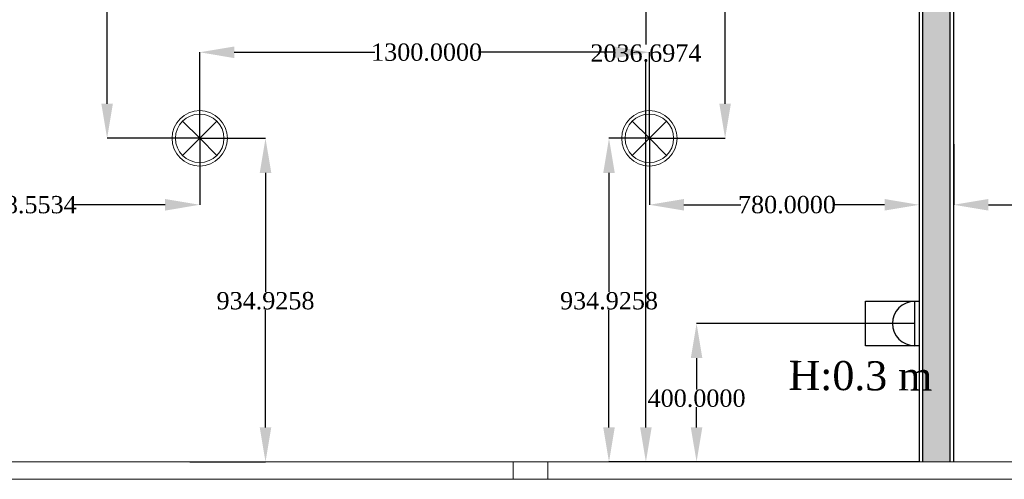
# Model space of a CAD drawing. Header units: millimetres. Extents: x 0 to 88385, y 0 to 41127.
# Tile 105 of 244: x 67545 to 70392, y 12903 to 14231. Entities that reach past the tile are written whole.
import ezdxf

# ---------------------------------------------------------------- set-up
doc = ezdxf.new("R2010")
doc.units = ezdxf.units.MM
doc.header["$MEASUREMENT"] = 0
for name, color, linetype in [('- განათება', 7, 'Continuous'), ('- საშტეფცელო როზეტები', 7, 'Continuous'), ('New_Structural - Bearing', 7, 'Continuous'), ('Structural - Bearing', 7, 'Continuous')]:
    doc.layers.add(name, color=color, linetype=linetype)
for name, color, linetype, lineweight in [('Archicad Windows_Pen_No__1', 7, 'Continuous', 13), ('New_Structural - Bearing_Pen_No__1', 7, 'Continuous', 13), ('Structural - Bearing_Pen_No__1', 7, 'Continuous', 13)]:
    doc.layers.add(name, color=color, linetype=linetype, lineweight=lineweight)
for name, color, linetype, lineweight, true_color in [('New_Interior - Lamp_Pen_No__77', 7, 'Continuous', 20, 0xffeb28), ('New_Structural - Bearing_Pen_No__5', 7, 'Continuous', 25, 0x40a5ff), ('New_Structural - Bearing_Pen_No__57', 7, 'Continuous', 25, 0xdcd214)]:
    doc.layers.add(name, color=color, linetype=linetype, lineweight=lineweight, true_color=true_color)
doc.styles.get("Standard").update_dxf_attribs({"font": 'sylfaen.ttf'})
doc.dimstyles.get("Standard").update_dxf_attribs({"dimtxt": 0.18, "dimasz": 0.18, "dimexe": 0.18, "dimexo": 0.0625, "dimgap": 0.09, "dimtad": 0, "dimtih": 1, "dimtoh": 1, "dimdec": 4, "dimzin": 0, "dimdsep": 46, "dimtxsty": 'Standard', "dimcen": 0.09, "dimadec": 0, "dimazin": 0, "dimtfac": 1, "dimtdec": 4, "dimtofl": 0, "dimtmove": 0, "dimatfit": 3, "dimfxl": 1, "dimtolj": 1, "dimtzin": 0, "dimarcsym": 0})

# ---------------------------------------------------------------- blocks, each defined once
blk = doc.blocks.new('Slab_1', base_point=(2744.3, 12903.1))
at = {"layer": 'Structural - Bearing_Pen_No__1', "color": 7, "linetype": 'Continuous', "lineweight": 13, "flags": 128}
blk.add_lwpolyline([(2744.3, 12903.1), (2744.3, 39238), (-9233.8, 39238), (-16833.8, 39238), (-23183.8, 39238), (-23183.8, 32838), (-47183.8, 32838), (-47183.8, 12903.1)], close=True, dxfattribs=at)
blk = doc.blocks.new('Horizontal Multi-Sash Window_7')
at = {"layer": 'Archicad Windows_Pen_No__1', "color": 7, "linetype": 'Continuous', "lineweight": 13}
for p, q in [((-8951.5, 0), (8951.5, 0)), ((5420.9, 0), (7111.2, 0)), ((7111.2, -50), (7111.2, 0)), ((7111.2, 0), (7161.2, 0)), ((7161.2, 0), (7211.2, 0)), ((7211.2, 0), (7211.2, -50)), ((7211.2, 0), (8901.5, 0)), ((-8951.5, -50), (8951.5, -50)), ((7111.2, -50), (5420.9, -50)), ((7161.2, -50), (7111.2, -50)), ((7211.2, -50), (7161.2, -50)), ((8901.5, -50), (7211.2, -50))]:
    blk.add_line(p, q, dxfattribs=at)
blk = doc.blocks.new('Wall_7', base_point=(2744.3, 12903.1))
at = {"layer": 'Archicad Windows_Pen_No__1', "color": 7, "linetype": 'Continuous', "lineweight": 13, "xscale": -1, "zscale": 1000}
blk.add_blockref('Horizontal Multi-Sash Window_7', (-8057.2, 12953.1), dxfattribs=at)
blk = doc.blocks.new('Wall_53', base_point=(-14094.7, 20888))
at = {"layer": 'New_Structural - Bearing_Pen_No__57', "linetype": 'Continuous', "lineweight": 25, "true_color": 0xdcd214}
blk.add_hatch(color=52, dxfattribs=at).paths.add_polyline_path([(-14084.7, 20788), (-14084.7, 12953.1), (-14004.7, 12953.1), (-14004.7, 20788)])
at = {"layer": 'New_Structural - Bearing_Pen_No__1', "color": 7, "linetype": 'Continuous', "lineweight": 13, "flags": 128}
for points in [[(-14094.7, 12953.1), (-14084.7, 12953.1)], [(-14084.7, 12953.1), (-14004.7, 12953.1)], [(-14004.7, 12953.1), (-13994.7, 12953.1)]]:
    blk.add_lwpolyline(points, dxfattribs=at)
at = {"layer": 'New_Structural - Bearing_Pen_No__5', "color": 161, "linetype": 'Continuous', "lineweight": 25, "true_color": 0x40a5ff}
for p, q in [((-14084.7, 20788), (-14084.7, 12953.1)), ((-14004.7, 12953.1), (-14004.7, 20788))]:
    blk.add_line(p, q, dxfattribs=at)
at = {"layer": 'New_Structural - Bearing_Pen_No__5', "color": 161, "linetype": 'Continuous', "lineweight": 25, "true_color": 0x40a5ff, "flags": 128}
for points in [[(-14094.7, 20788), (-14094.7, 12953.1)], [(-13994.7, 12953.1), (-13994.7, 20788)]]:
    blk.add_lwpolyline(points, dxfattribs=at)
blk = doc.blocks.new('- საშტეფცელო როზეტი IP22')
at = {"layer": '- საშტეფცელო როზეტები', "color": 5}
for p, q in [((8536.7, 3822.7), (8536.7, 3888.1)), ((8472.6, 3758.6), (8600.9, 3758.6))]:
    blk.add_line(p, q, dxfattribs=at)
blk.add_arc((8536.7, 3758.6), 64.1, 0, 180, dxfattribs=at)
blk = doc.blocks.new('1 ჩარჩო')
at = {"layer": '- საშტეფცელო როზეტები', "color": 5}
blk.add_lwpolyline([(7775.1, 3905.1), (7903.3, 3905.1), (7903.3, 3750.1), (7775.1, 3750.1)], close=True, dxfattribs=at)
blk = doc.blocks.new('Recessed Spot')
at = {"layer": 'New_Interior - Lamp_Pen_No__77', "color": 2, "linetype": 'Continuous', "lineweight": 20, "true_color": 0xffeb28}
for q in [(-49.5, 49.5), (49.5, 49.5), (-49.5, -49.5), (49.5, -49.5)]:
    blk.add_line((0, 0), q, dxfattribs=at)
at = {"layer": 'New_Interior - Lamp_Pen_No__77', "color": 2, "linetype": 'Continuous', "lineweight": 20, "true_color": 0xffeb28, "flags": 128}
blk.add_lwpolyline([(80, 0, 1), (-80, 0, 1)], format="xyb", close=True, dxfattribs=at)
at = {"layer": 'New_Interior - Lamp_Pen_No__77', "color": 2, "linetype": 'Continuous', "lineweight": 20, "true_color": 0xffeb28}
blk.add_circle((0, 0), 70, dxfattribs=at)
blk = doc.blocks.new('*D557')
at = {"layer": '- საშტეფცელო როზეტები', "color": 0, "lineweight": -2, "transparency": 16777216}
for p, q in [((70132.6, 13353.1), (69501.9, 13353.1)), ((69502.1, 13253.1), (69502.1, 13162.5)), ((69502.1, 13053.1), (69502.1, 13111.2)), ((70145.6, 12953.1), (69501.9, 12953.1))]:
    blk.add_line(p, q, dxfattribs=at)
at = {"layer": '- საშტეფცელო როზეტები', "color": 0, "transparency": 16777216}
for points in [[(69485.4, 13253.1), (69518.8, 13253.1), (69502.1, 13353.1)], [(69485.4, 13053.1), (69518.8, 13053.1), (69502.1, 12953.1)]]:
    blk.add_solid(points, dxfattribs=at)
at = {"layer": 'Defpoints', "color": 0, "transparency": 16777216}
for p in [(69502.1, 13353.1), (70132.6, 13353.1), (70145.6, 12953.1)]:
    blk.add_point(p, dxfattribs=at)
at = {"layer": '- საშტეფცელო როზეტები', "color": 0, "transparency": 16777216, "insert": (69502.1, 13136.8), "char_height": 50, "attachment_point": 5}
blk.add_mtext('\\A1;{\\fSylfaen|b0|i0|c0|p18;400.0000}', dxfattribs=at)
blk = doc.blocks.new('*D558')
at = {"layer": '- საშტეფცელო როზეტები', "color": 0, "lineweight": -2, "transparency": 16777216}
for p, q in [((70103.2, 14989.8), (69355.4, 14989.8)), ((69355.6, 14889.8), (69355.6, 14159.5)), ((69355.6, 13053.1), (69355.6, 14108.1)), ((70145.6, 12953.1), (69355.4, 12953.1))]:
    blk.add_line(p, q, dxfattribs=at)
at = {"layer": '- საშტეფცელო როზეტები', "color": 0, "transparency": 16777216}
for points in [[(69338.9, 14889.8), (69372.3, 14889.8), (69355.6, 14989.8)], [(69338.9, 13053.1), (69372.3, 13053.1), (69355.6, 12953.1)]]:
    blk.add_solid(points, dxfattribs=at)
at = {"layer": 'Defpoints', "color": 0, "transparency": 16777216}
for p in [(69355.6, 14989.8), (70103.3, 14989.8), (70145.6, 12953.1)]:
    blk.add_point(p, dxfattribs=at)
at = {"layer": '- საშტეფცელო როზეტები', "color": 0, "transparency": 16777216, "insert": (69355.6, 14133.8), "char_height": 50, "attachment_point": 5}
blk.add_mtext('\\A1;{\\fSylfaen|b0|i0|c0|p18;2036.6974}', dxfattribs=at)
blk = doc.blocks.new('*D946')
at = {"layer": '- განათება', "color": 0, "lineweight": -2, "transparency": 16777216}
for p, q in [((69365.6, 13888), (69248.7, 13888)), ((69248.9, 13788), (69248.9, 13444.1)), ((69248.9, 13053.1), (69248.9, 13392.7)), ((69372.6, 12953.1), (69248.7, 12953.1))]:
    blk.add_line(p, q, dxfattribs=at)
at = {"layer": '- განათება', "color": 0, "transparency": 16777216}
for points in [[(69232.2, 13788), (69265.6, 13788), (69248.9, 13888)], [(69232.2, 13053.1), (69265.6, 13053.1), (69248.9, 12953.1)]]:
    blk.add_solid(points, dxfattribs=at)
at = {"layer": 'Defpoints', "color": 0, "transparency": 16777216}
for p in [(69248.9, 13888), (69365.6, 13888), (69372.6, 12953.1)]:
    blk.add_point(p, dxfattribs=at)
at = {"layer": '- განათება', "color": 0, "transparency": 16777216, "insert": (69248.9, 13418.4), "char_height": 50, "attachment_point": 5}
blk.add_mtext('\\A1;{\\fSylfaen|b0|i0|c0|p18;934.9258}', dxfattribs=at)
blk = doc.blocks.new('*D947')
at = {"layer": '- განათება', "color": 0, "lineweight": -2, "transparency": 16777216}
for p, q in [((70145.6, 13895.9), (70145.6, 13695.8)), ((69365.6, 13887.9), (69365.6, 13695.8)), ((69465.6, 13696), (69629.7, 13696)), ((70045.6, 13696), (69897.1, 13696))]:
    blk.add_line(p, q, dxfattribs=at)
at = {"layer": '- განათება', "color": 0, "transparency": 16777216}
for points in [[(69465.6, 13712.7), (69465.6, 13679.3), (69365.6, 13696)], [(70045.6, 13712.7), (70045.6, 13679.3), (70145.6, 13696)]]:
    blk.add_solid(points, dxfattribs=at)
at = {"layer": 'Defpoints', "color": 0, "transparency": 16777216}
for p in [(70145.6, 13896), (69365.6, 13888), (69365.6, 13696)]:
    blk.add_point(p, dxfattribs=at)
at = {"layer": '- განათება', "color": 0, "transparency": 16777216, "insert": (69763.4, 13696), "char_height": 50, "attachment_point": 5}
blk.add_mtext('\\A1;{\\fSylfaen|b0|i0|c0|p18;780.0000}', dxfattribs=at)
blk = doc.blocks.new('*D948')
at = {"layer": '- განათება', "color": 0, "lineweight": -2, "transparency": 16777216}
for p, q in [((67277.1, 13889.9), (67277.1, 13695.8)), ((68065.6, 13887.9), (68065.6, 13695.8)), ((67377.1, 13696), (67434.3, 13696)), ((67965.6, 13696), (67702.5, 13696))]:
    blk.add_line(p, q, dxfattribs=at)
at = {"layer": '- განათება', "color": 0, "transparency": 16777216}
for points in [[(67377.1, 13712.7), (67377.1, 13679.3), (67277.1, 13696)], [(67965.6, 13712.7), (67965.6, 13679.3), (68065.6, 13696)]]:
    blk.add_solid(points, dxfattribs=at)
at = {"layer": 'Defpoints', "color": 0, "transparency": 16777216}
for p in [(67277.1, 13890), (68065.6, 13888), (68065.6, 13696)]:
    blk.add_point(p, dxfattribs=at)
at = {"layer": '- განათება', "color": 0, "transparency": 16777216, "insert": (67568.4, 13696), "char_height": 50, "attachment_point": 5}
blk.add_mtext('\\A1;{\\fSylfaen|b0|i0|c0|p18;788.5534}', dxfattribs=at)
blk = doc.blocks.new('*D949')
at = {"layer": '- განათება', "color": 0, "lineweight": -2, "transparency": 16777216}
for p, q in [((68065.7, 13888), (68256.1, 13888)), ((68255.9, 13788), (68255.9, 13444.1)), ((68255.9, 13053.1), (68255.9, 13392.7)), ((68037.2, 12953.1), (68256.1, 12953.1))]:
    blk.add_line(p, q, dxfattribs=at)
at = {"layer": '- განათება', "color": 0, "transparency": 16777216}
for points in [[(68239.2, 13788), (68272.6, 13788), (68255.9, 13888)], [(68239.2, 13053.1), (68272.6, 13053.1), (68255.9, 12953.1)]]:
    blk.add_solid(points, dxfattribs=at)
at = {"layer": 'Defpoints', "color": 0, "transparency": 16777216}
for p in [(68065.6, 13888), (68255.9, 13888), (68037.1, 12953.1)]:
    blk.add_point(p, dxfattribs=at)
at = {"layer": '- განათება', "color": 0, "transparency": 16777216, "insert": (68255.9, 13418.4), "char_height": 50, "attachment_point": 5}
blk.add_mtext('\\A1;{\\fSylfaen|b0|i0|c0|p18;934.9258}', dxfattribs=at)
blk = doc.blocks.new('*D950')
at = {"layer": '- განათება', "color": 0, "lineweight": -2, "transparency": 16777216}
for p, q in [((68065.6, 13888), (68065.6, 14136.7)), ((68165.6, 14136.5), (68572, 14136.5)), ((69265.6, 14136.5), (68871.2, 14136.5)), ((69365.6, 13888), (69365.6, 14136.7))]:
    blk.add_line(p, q, dxfattribs=at)
at = {"layer": '- განათება', "color": 0, "transparency": 16777216}
for points in [[(68165.6, 14153.2), (68165.6, 14119.8), (68065.6, 14136.5)], [(69265.6, 14153.2), (69265.6, 14119.8), (69365.6, 14136.5)]]:
    blk.add_solid(points, dxfattribs=at)
at = {"layer": 'Defpoints', "color": 0, "transparency": 16777216}
for p in [(68065.6, 14136.5), (68065.6, 13888), (69365.6, 13888)]:
    blk.add_point(p, dxfattribs=at)
at = {"layer": '- განათება', "color": 0, "transparency": 16777216, "insert": (68721.6, 14136.5), "char_height": 50, "attachment_point": 5}
blk.add_mtext('\\A1;{\\fSylfaen|b0|i0|c0|p18;1300.0000}', dxfattribs=at)
blk = doc.blocks.new('*D951')
at = {"layer": '- განათება', "color": 0, "lineweight": -2, "transparency": 16777216}
for p, q in [((69365.7, 15688), (69584.8, 15688)), ((69584.6, 15588), (69584.6, 14806.1)), ((69584.6, 13988), (69584.6, 14754.8)), ((69365.7, 13888), (69584.8, 13888))]:
    blk.add_line(p, q, dxfattribs=at)
at = {"layer": '- განათება', "color": 0, "transparency": 16777216}
for points in [[(69567.9, 15588), (69601.3, 15588), (69584.6, 15688)], [(69567.9, 13988), (69601.3, 13988), (69584.6, 13888)]]:
    blk.add_solid(points, dxfattribs=at)
at = {"layer": 'Defpoints', "color": 0, "transparency": 16777216}
for p in [(69365.6, 15688), (69365.6, 13888), (69584.6, 13888)]:
    blk.add_point(p, dxfattribs=at)
at = {"layer": '- განათება', "color": 0, "transparency": 16777216, "insert": (69584.6, 14780.4), "char_height": 50, "attachment_point": 5}
blk.add_mtext('\\A1;{\\fSylfaen|b0|i0|c0|p18;1800.0000}', dxfattribs=at)
blk = doc.blocks.new('*D952')
at = {"layer": '- განათება', "color": 0, "lineweight": -2, "transparency": 16777216}
for p, q in [((68065.6, 15688), (67797.7, 15688)), ((67797.9, 15588), (67797.9, 14806.1)), ((67797.9, 13988), (67797.9, 14754.8)), ((68065.6, 13888), (67797.7, 13888))]:
    blk.add_line(p, q, dxfattribs=at)
at = {"layer": '- განათება', "color": 0, "transparency": 16777216}
for points in [[(67781.2, 15588), (67814.6, 15588), (67797.9, 15688)], [(67781.2, 13988), (67814.6, 13988), (67797.9, 13888)]]:
    blk.add_solid(points, dxfattribs=at)
at = {"layer": 'Defpoints', "color": 0, "transparency": 16777216}
for p in [(68065.6, 15688), (67797.9, 13888), (68065.6, 13888)]:
    blk.add_point(p, dxfattribs=at)
at = {"layer": '- განათება', "color": 0, "transparency": 16777216, "insert": (67797.9, 14780.4), "char_height": 50, "attachment_point": 5}
blk.add_mtext('\\A1;{\\fSylfaen|b0|i0|c0|p18;1800.0000}', dxfattribs=at)
blk = doc.blocks.new('*D966')
at = {"layer": '- განათება', "color": 0, "lineweight": -2, "transparency": 16777216}
for p, q in [((70245.6, 13871.4), (70245.6, 13695.8)), ((71072.8, 13887.9), (71072.8, 13695.8)), ((70345.6, 13696), (70441.8, 13696)), ((70972.8, 13696), (70709.3, 13696))]:
    blk.add_line(p, q, dxfattribs=at)
at = {"layer": '- განათება', "color": 0, "transparency": 16777216}
for points in [[(70345.6, 13712.7), (70345.6, 13679.3), (70245.6, 13696)], [(70972.8, 13712.7), (70972.8, 13679.3), (71072.8, 13696)]]:
    blk.add_solid(points, dxfattribs=at)
at = {"layer": 'Defpoints', "color": 0, "transparency": 16777216}
for p in [(70245.6, 13871.5), (71072.8, 13888), (71072.8, 13696)]:
    blk.add_point(p, dxfattribs=at)
at = {"layer": '- განათება', "color": 0, "transparency": 16777216, "insert": (70575.6, 13696), "char_height": 50, "attachment_point": 5}
blk.add_mtext('\\A1;{\\fSylfaen|b0|i0|c0|p18;827.1928}', dxfattribs=at)

msp = doc.modelspace()

# ---------------------------------------------------------------- block references
at = {"layer": '- განათება', "color": 2, "linetype": 'Continuous', "lineweight": 20, "true_color": 0xffeb28, "zscale": 1000}
for p in [(68065.61979, 13887.98097), (69365.61979, 13887.98097)]:
    msp.add_blockref('Recessed Spot', p, dxfattribs=at)
at = {"layer": '- საშტეფცელო როზეტები', "rotation": 90}
for name, p in [('1 ჩარჩო', (73895.68227, 5513.84752)), ('- საშტეფცელო როზეტი IP22', (73891.20562, 4816.31359))]:
    msp.add_blockref(name, p, dxfattribs=at)
at = {"layer": 'New_Structural - Bearing', "color": 7, "lineweight": 35}
msp.add_blockref('Wall_53', (70145.61979, 20887.98097), dxfattribs=at)
at = {"layer": 'Structural - Bearing', "color": 7, "linetype": 'Continuous', "lineweight": 13}
msp.add_blockref('Slab_1', (86984.57817, 12903.05519), dxfattribs=at)
at = {"layer": 'Structural - Bearing', "color": 7, "lineweight": 35}
msp.add_blockref('Wall_7', (86984.57817, 12903.05519), dxfattribs=at)

# ---------------------------------------------------------------- texts
at = {"layer": '- საშტეფცელო როზეტები', "color": 5, "insert": (70183.87365, 13243.14041), "char_height": 83.9644685, "attachment_point": 3, "rotation": 359.68932566}
msp.add_mtext_dynamic_manual_height_columns('{\\fSylfaen|b0|i0|c0|p18;H:0.3 m}', width=710.9466492, gutter_width=1.70068, heights=[0], dxfattribs=at)

# ---------------------------------------------------------------- dimensions: what is measured, and where the dimension line sits
at = {"layer": '- განათება', "color": 1}
for base, p1, p2, angle, picture, middle in [((67797.88482, 13887.98097), (68065.61979, 15687.98097), (68065.61979, 13887.98097), 270, '*D952', (67797.88482, 14780.41604)), ((69584.61389, 13887.98097), (69365.61979, 15687.98097), (69365.61979, 13887.98097), 270, '*D951', (69584.61389, 14780.41604)), ((68065.61979, 14136.5), (69365.61979, 13887.98097), (68065.61979, 13887.98097), 180, '*D950', (68721.61389, 14136.5)), ((69365.61979, 13696), (70145.61979, 13896), (69365.61979, 13887.98097), 180, '*D947', (69763.38482, 13696)), ((68255.88482, 13887.98097), (68037.11828, 12953.05519), (68065.61979, 13887.98097), 90, '*D949', (68255.88482, 13418.41813)), ((69248.88482, 13887.98097), (69372.61389, 12953.05519), (69365.61979, 13887.98097), 90, '*D946', (69248.88482, 13418.41813))]:
    dim = msp.add_linear_dim(base=base, p1=p1, p2=p2, angle=angle, text='{\\fSylfaen|b0|i0|c0|p18;<>}', dimstyle='Standard', override={"dimtxt": 50, "dimasz": 100}, dxfattribs=at)
    dim.commit()
    dim.dimension.update_dxf_attribs({"geometry": picture, "text_midpoint": middle, "dimtype": 160})
for base, p1, p2, picture, middle in [((68065.61979, 13696), (67277.0664, 13890), (68065.61979, 13887.98097), '*D948', (67568.38482, 13696)), ((71072.81257, 13696), (70245.61979, 13871.5), (71072.81257, 13887.98097), '*D966', (70575.5776, 13696))]:
    dim = msp.add_linear_dim(base=base, p1=p1, p2=p2, text='{\\fSylfaen|b0|i0|c0|p18;<>}', dimstyle='Standard', override={"dimtxt": 50, "dimasz": 100}, dxfattribs=at)
    dim.commit()
    dim.dimension.update_dxf_attribs({"geometry": picture, "text_midpoint": middle, "dimtype": 160})
at = {"layer": '- საშტეფცელო როზეტები', "color": 1}
for base, p2, picture, middle in [((69355.61389, 14989.75257), (70103.28494, 14989.75257), '*D558', (69355.61389, 14133.82984)), ((69502.11389, 13353.05519), (70132.64864, 13353.05519), '*D557', (69502.11389, 13136.82984))]:
    dim = msp.add_linear_dim(base=base, p1=(70145.61979, 12953.05519), p2=p2, angle=90, text='{\\fSylfaen|b0|i0|c0|p18;<>}', dimstyle='Standard', override={"dimtxt": 50, "dimasz": 100}, dxfattribs=at)
    dim.commit()
    dim.dimension.update_dxf_attribs({"geometry": picture, "text_midpoint": middle, "dimtype": 160})

doc.saveas('drawing.dxf')
